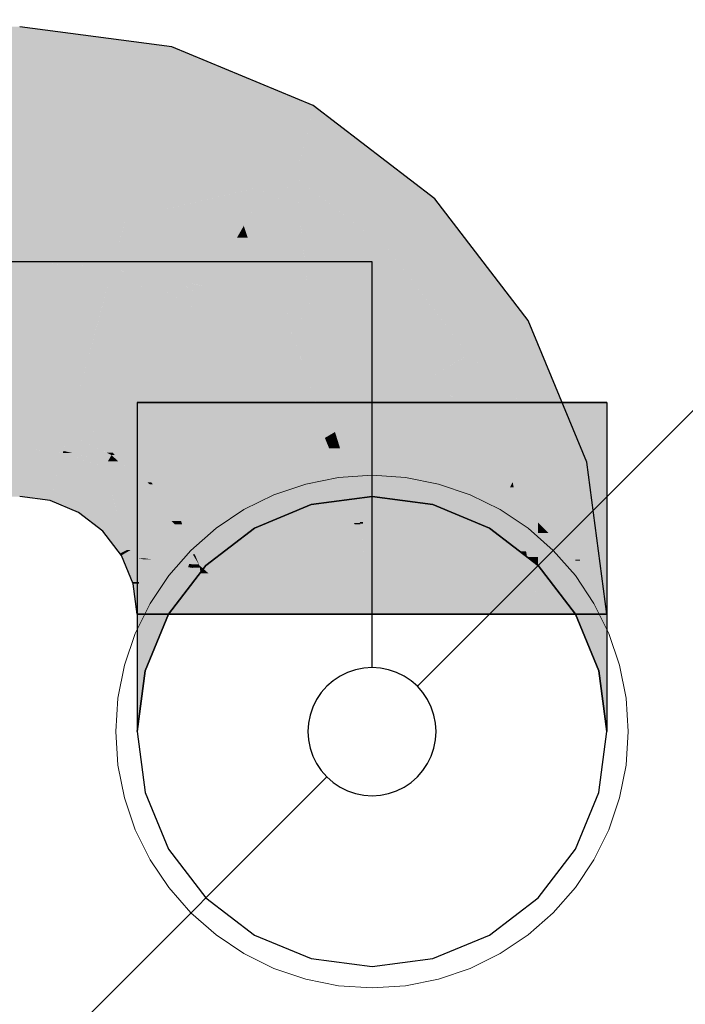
# Model space of a CAD drawing. Extents: x -132 to 668, y -61 to 533.
# Tile 80 of 111: x 379.66 to 381.22, y 181.47 to 183.78. Entities that reach past the tile are written whole.
import ezdxf
from ezdxf.lldxf.tags import DXFTag

# ---------------------------------------------------------------- set-up
doc = ezdxf.new("R2010")
doc.units = 0
doc.layers.get('0').update_dxf_attribs({"lineweight": 5})
doc.layers.add('0-Shading', color=7, linetype='Continuous', lineweight=5)
doc.layers.add('RL_Isolierung', color=7, linetype='fein_strichliert', lineweight=18, true_color=0x99ff99)
doc.layers.add('S_Kaltwasser-EG', color=7, linetype='Continuous', lineweight=25, true_color=0x005e00)
tags = doc.linetypes.add('fein_strichliert', pattern=[4, 1, -2, 1]).pattern_tags.tags
tags[8:9] = [DXFTag(74, 4), DXFTag(75, 0), DXFTag(340, '0'), DXFTag(46, 0.0), DXFTag(50, 0.0), DXFTag(44, 0.0), DXFTag(45, 0.0)]
tags[6:7] = [DXFTag(74, 4), DXFTag(75, 0), DXFTag(340, '0'), DXFTag(46, 0.0), DXFTag(50, 0.0), DXFTag(44, 0.0), DXFTag(45, 0.0)]
tags[4:5] = [DXFTag(74, 4), DXFTag(75, 0), DXFTag(340, '0'), DXFTag(46, 0.0), DXFTag(50, 0.0), DXFTag(44, 0.0), DXFTag(45, 0.0)]

# ---------------------------------------------------------------- blocks, each defined once
blk = doc.blocks.new('Shading-A07AMLNO1N', base_point=(373.7258, 182.6603))
at = {"layer": '0-Shading', "color": 98, "true_color": 0x004000}
for points in [[(376.1472, 183.5992), (379.6649, 183.5992), (376.1187, 183.7603)], [(379.6649, 183.5992), (376.1187, 183.7603), (379.6649, 183.7603)], [(380.0208, 183.7134), (379.6649, 183.7134), (379.6649, 183.7603)], [(379.9902, 183.5992), (379.6649, 183.5992), (380.0208, 183.7134)], [(379.6649, 183.5992), (380.0208, 183.7134), (379.6649, 183.7134)], [(380.3524, 183.5761), (379.984, 183.5761), (380.0208, 183.7134)], [(379.9791, 183.5578), (379.9902, 183.5992), (379.6649, 183.5992)], [(380.3419, 183.5578), (379.9791, 183.5578), (380.3524, 183.5761)], [(379.9791, 183.5578), (380.3524, 183.5761), (379.984, 183.5761)], [(380.3551, 183.574), (380.3512, 183.574), (380.3524, 183.5761)], [(380.2719, 183.4366), (380.3419, 183.5578), (379.9791, 183.5578)], [(380.3182, 183.4366), (380.2719, 183.4366), (380.3551, 183.574)], [(380.2719, 183.4366), (380.3551, 183.574), (380.3512, 183.574)], [(380.5727, 183.407), (380.3103, 183.407), (380.3551, 183.574)], [(380.3103, 183.407), (380.3182, 183.4366), (380.2719, 183.4366)], [(380.3748, 183.3576), (380.5727, 183.407), (380.3103, 183.407)], [(380.6372, 183.3576), (380.3748, 183.3576), (380.5727, 183.407)], [(380.5233, 183.2437), (380.6372, 183.3576), (380.3748, 183.3576)], [(380.7246, 183.2437), (380.5233, 183.2437), (380.6372, 183.3576)], [(380.6544, 183.0728), (380.7246, 183.2437), (380.5233, 183.2437)], [(380.8557, 183.0728), (380.6544, 183.0728), (380.7246, 183.2437)], [(380.7162, 182.9922), (380.8557, 183.0728), (380.6544, 183.0728)], [(380.889, 182.9922), (380.7162, 182.9922), (380.8557, 183.0728)], [(380.9931, 182.7412), (380.889, 182.9922), (380.7162, 182.9922)], [(380.9046, 182.8214), (380.787, 182.8214), (380.7162, 182.9922)], [(380.0136, 182.7742), (379.9586, 182.7742), (380.0136, 182.8803)], [(379.9586, 182.7742), (380.0136, 182.8803), (379.9586, 182.8803)], [(380.9662, 182.7742), (381.0212, 182.8803), (380.9662, 182.8803)], [(381.0212, 182.7742), (380.9662, 182.7742), (381.0212, 182.8803)], [(375.0646, 182.6603), (379.6649, 182.6603), (375.0646, 182.8214)], [(379.6649, 182.6603), (375.0646, 182.8214), (379.6649, 182.8214)], [(379.7778, 182.8065), (379.6649, 182.8065), (379.6649, 182.8214)], [(380.9063, 182.7412), (380.9046, 182.8214), (380.787, 182.8214)], [(380.8571, 182.7742), (380.8065, 182.7742), (380.787, 182.8214)], [(380.9931, 182.7412), (380.9063, 182.7412), (380.9046, 182.8214)], [(379.6649, 182.7742), (379.7778, 182.8065), (379.6649, 182.8065)], [(379.7691, 182.7742), (379.6649, 182.7742), (379.7778, 182.8065)], [(379.8598, 182.7673), (379.7673, 182.7673), (379.7778, 182.8065)], [(379.883, 182.763), (379.8689, 182.763), (379.7778, 182.8065)], [(379.7661, 182.7628), (379.6649, 182.7628), (379.6649, 182.7742)], [(379.7263, 182.7673), (379.7691, 182.7742), (379.6649, 182.7742)], [(379.7673, 182.7673), (379.7263, 182.7673), (379.7691, 182.7742)], [(379.9586, 182.7193), (380.0136, 182.7742), (379.9586, 182.7742)], [(380.0136, 182.7193), (379.9586, 182.7193), (380.0136, 182.7742)], [(380.8336, 182.7088), (380.8571, 182.7742), (380.8065, 182.7742)], [(380.8722, 182.7088), (380.8336, 182.7088), (380.8571, 182.7742)], [(380.931, 182.7245), (380.8686, 182.7245), (380.8571, 182.7742)], [(380.9793, 182.7611), (381.0212, 182.7742), (380.9662, 182.7742)], [(380.9765, 182.5126), (380.9662, 182.5126), (380.9662, 182.7742)], [(381.0212, 182.7193), (380.9684, 182.7193), (380.9662, 182.7742)], [(381.0212, 182.7611), (380.9793, 182.7611), (381.0212, 182.7742)], [(379.7386, 182.6603), (379.6649, 182.6603), (379.7661, 182.7628)], [(379.6649, 182.6603), (379.7661, 182.7628), (379.6649, 182.7628)], [(379.737, 182.7661), (379.7673, 182.7673), (379.7263, 182.7673)], [(379.767, 182.7661), (379.737, 182.7661), (379.7673, 182.7673)], [(379.7661, 182.7628), (379.767, 182.7661), (379.737, 182.7661)], [(379.8633, 182.7288), (379.757, 182.7288), (379.7661, 182.7628)], [(379.7867, 182.7628), (379.7661, 182.7628), (379.7673, 182.7673)], [(379.8219, 182.7433), (379.7867, 182.7628), (379.7661, 182.7628)], [(379.809, 182.7577), (379.8598, 182.7673), (379.7673, 182.7673)], [(379.8716, 182.7433), (379.8219, 182.7433), (379.7867, 182.7628)], [(379.8799, 182.7577), (379.809, 182.7577), (379.8598, 182.7673)], [(379.8716, 182.7433), (379.8799, 182.7577), (379.809, 182.7577)], [(379.8799, 182.7577), (379.883, 182.763), (379.8689, 182.763)], [(379.8952, 182.7433), (379.8716, 182.7433), (379.8799, 182.7577)], [(379.8877, 182.7577), (379.8799, 182.7577), (379.883, 182.763)], [(379.9289, 182.7116), (379.8877, 182.7577), (379.8799, 182.7577)], [(379.943, 182.7116), (379.9289, 182.7116), (379.883, 182.763)], [(379.9733, 182.6936), (379.964, 182.6936), (379.883, 182.763)], [(380.9896, 182.7508), (381.0212, 182.7611), (380.9793, 182.7611)], [(381.0212, 182.7508), (380.9896, 182.7508), (381.0212, 182.7611)], [(381.0212, 182.7193), (381.0212, 182.7508), (380.9896, 182.7508)], [(379.8183, 182.6509), (379.7361, 182.6509), (379.8633, 182.7288)], [(379.7361, 182.6509), (379.8633, 182.7288), (379.757, 182.7288)], [(379.892, 182.6234), (379.8024, 182.6234), (379.8633, 182.7288)], [(379.8633, 182.7288), (379.8716, 182.7433), (379.8219, 182.7433)], [(379.8978, 182.7288), (379.8633, 182.7288), (379.8716, 182.7433)], [(379.9522, 182.6726), (379.8786, 182.6726), (379.8633, 182.7288)], [(379.9256, 182.6894), (379.8978, 182.7288), (379.8633, 182.7288)], [(379.9289, 182.7116), (379.8952, 182.7433), (379.8716, 182.7433)], [(379.9691, 182.6894), (379.9256, 182.6894), (379.8978, 182.7288)], [(380.8722, 182.7088), (380.931, 182.7245), (380.8686, 182.7245)], [(380.9488, 182.7088), (380.8722, 182.7088), (380.931, 182.7245)], [(380.931, 182.7245), (380.9931, 182.7412), (380.9063, 182.7412)], [(380.9953, 182.7245), (380.931, 182.7245), (380.9931, 182.7412)], [(381.0037, 182.6603), (380.9953, 182.7245), (380.931, 182.7245)], [(379.9687, 182.6896), (379.943, 182.7116), (379.9289, 182.7116)], [(380.0136, 182.3853), (379.9586, 182.3853), (380.0136, 182.7193)], [(379.9586, 182.3853), (380.0136, 182.7193), (379.9586, 182.7193)], [(380.8375, 182.6995), (380.8722, 182.7088), (380.8336, 182.7088)], [(380.8718, 182.6995), (380.8375, 182.6995), (380.8722, 182.7088)], [(380.8715, 182.6915), (380.8718, 182.6995), (380.8375, 182.6995)], [(380.8715, 182.6915), (380.8385, 182.6915), (380.8375, 182.6995)], [(380.9684, 182.6915), (380.8715, 182.6915), (380.9488, 182.7088)], [(380.8715, 182.6915), (380.9488, 182.7088), (380.8722, 182.7088)], [(380.9762, 182.5205), (381.0212, 182.7193), (380.9684, 182.7193)], [(381.0212, 182.5205), (380.9762, 182.5205), (381.0212, 182.7193)], [(379.9522, 182.6726), (379.9691, 182.6894), (379.9256, 182.6894)], [(379.9855, 182.6726), (379.9522, 182.6726), (379.9691, 182.6894)], [(379.9687, 182.6896), (379.9733, 182.6936), (379.964, 182.6936)], [(379.9693, 182.6896), (379.9687, 182.6896), (379.9733, 182.6936)], [(379.9691, 182.6894), (379.9693, 182.6896), (379.9687, 182.6896)], [(379.9765, 182.6894), (379.9691, 182.6894), (379.9733, 182.6936)], [(380.0039, 182.6537), (379.9765, 182.6894), (379.9691, 182.6894)], [(380.8638, 182.4992), (380.8715, 182.6915), (380.8385, 182.6915)], [(381.0037, 182.6603), (380.8703, 182.6603), (380.8715, 182.6915)], [(381.0037, 182.6603), (380.9684, 182.6915), (380.8715, 182.6915)], [(379.7361, 182.6509), (379.7386, 182.6603), (379.6649, 182.6603)], [(379.8944, 182.6148), (379.9522, 182.6726), (379.8786, 182.6726)], [(380.009, 182.6148), (379.8944, 182.6148), (379.9522, 182.6726)], [(380.0039, 182.6537), (379.9708, 182.6537), (379.9522, 182.6726)], [(380.0039, 182.6537), (379.9855, 182.6726), (379.9522, 182.6726)], [(380.0202, 182.6033), (380.0039, 182.6537), (379.9708, 182.6537)], [(380.0426, 182.6033), (380.0202, 182.6033), (380.0039, 182.6537)], [(380.9767, 182.6009), (380.8679, 182.6009), (381.0037, 182.6603)], [(380.8679, 182.6009), (381.0037, 182.6603), (380.8703, 182.6603)], [(380.9121, 182.4585), (381.0303, 182.4585), (381.0037, 182.6603)], [(379.8024, 182.6234), (379.8183, 182.6509), (379.7361, 182.6509)], [(379.8026, 182.6233), (379.892, 182.6234), (379.8024, 182.6234)], [(379.8921, 182.6233), (379.8026, 182.6233), (379.892, 182.6234)], [(379.8944, 182.6148), (379.8137, 182.6148), (379.8026, 182.6233)], [(379.8944, 182.6148), (379.8921, 182.6233), (379.8026, 182.6233)], [(379.8594, 182.5797), (379.8944, 182.6148), (379.8137, 182.6148)], [(379.9771, 182.5797), (379.8594, 182.5797), (379.8944, 182.6148)], [(379.9409, 182.5951), (380.009, 182.6148), (379.8944, 182.6148)], [(380.0283, 182.5951), (379.9409, 182.5951), (380.009, 182.6148)], [(379.9913, 182.5737), (380.0283, 182.5951), (379.9409, 182.5951)], [(380.0411, 182.5737), (379.9913, 182.5737), (380.0283, 182.5951)], [(380.0283, 182.5951), (380.0426, 182.6033), (380.0202, 182.6033)], [(380.0455, 182.5951), (380.0283, 182.5951), (380.0426, 182.6033)], [(380.0702, 182.5251), (380.0455, 182.5951), (380.0283, 182.5951)], [(380.075, 182.5251), (380.0702, 182.5251), (380.0426, 182.6033)], [(380.8994, 182.4992), (380.8638, 182.4992), (380.8679, 182.6009)], [(380.9121, 182.4585), (380.9767, 182.6009), (380.8679, 182.6009)], [(379.864, 182.5737), (379.9771, 182.5797), (379.8594, 182.5797)], [(379.9913, 182.5737), (379.864, 182.5737), (379.9771, 182.5797)], [(379.8997, 182.5272), (379.9913, 182.5737), (379.864, 182.5737)], [(379.9249, 182.5354), (379.9158, 182.5354), (379.9913, 182.5737)], [(380.0136, 182.5511), (379.952, 182.5511), (379.9913, 182.5737)], [(380.0171, 182.5475), (380.0411, 182.5737), (379.9913, 182.5737)], [(380.0568, 182.5475), (380.0171, 182.5475), (380.0411, 182.5737)], [(379.9249, 182.5354), (380.0136, 182.5511), (379.952, 182.5511)], [(379.9576, 182.5354), (379.9249, 182.5354), (379.9586, 182.5414)], [(380.0479, 182.5162), (379.9543, 182.5162), (380.0231, 182.5414)], [(379.9543, 182.5162), (380.0231, 182.5414), (379.9586, 182.5414)], [(380.0231, 182.5414), (379.9586, 182.5414), (380.0136, 182.5511)], [(380.0616, 182.5023), (380.0568, 182.5475), (380.0171, 182.5475)], [(380.0669, 182.5023), (380.0616, 182.5023), (380.0568, 182.5475)], [(380.0843, 182.5016), (380.0671, 182.5016), (380.0568, 182.5475)], [(379.9107, 182.5272), (379.8997, 182.5272), (379.9249, 182.5354)], [(379.8997, 182.5272), (379.9249, 182.5354), (379.9158, 182.5354)], [(379.9031, 182.5228), (379.9107, 182.5272), (379.8997, 182.5272)], [(379.9554, 182.5228), (379.9031, 182.5228), (379.9576, 182.5354)], [(379.9031, 182.5228), (379.9576, 182.5354), (379.9249, 182.5354)], [(379.9543, 182.5162), (379.9554, 182.5228), (379.9031, 182.5228)], [(379.9539, 182.5138), (379.9068, 182.5138), (379.9031, 182.5228)], [(379.9543, 182.5162), (379.9406, 182.5162), (379.9031, 182.5228)], [(379.9539, 182.5138), (379.9543, 182.5162), (379.9406, 182.5162)], [(379.9723, 182.5138), (379.9539, 182.5138), (379.9543, 182.5162)], [(380.0616, 182.5023), (380.0479, 182.5162), (379.9543, 182.5162)], [(380.0857, 182.4992), (380.075, 182.5251), (380.0702, 182.5251)], [(380.9765, 182.5126), (381.0212, 182.5205), (380.9762, 182.5205)], [(381.0212, 182.5126), (380.9765, 182.5126), (381.0212, 182.5205)], [(379.929, 182.4602), (379.9539, 182.5138), (379.9068, 182.5138)], [(379.9445, 182.4602), (379.929, 182.4602), (379.9539, 182.5138)], [(379.9445, 182.4602), (380.0689, 182.4935), (379.9503, 182.4935)], [(379.9445, 182.4602), (380.0676, 182.4602), (380.0689, 182.4935)], [(380.0689, 182.4935), (379.9503, 182.4935), (379.9539, 182.5138)], [(380.0616, 182.5023), (379.9723, 182.5138), (379.9539, 182.5138)], [(380.0616, 182.5023), (380.0192, 182.5023), (379.9539, 182.5138)], [(380.0592, 182.4953), (380.0616, 182.5023), (380.0192, 182.5023)], [(380.0685, 182.4953), (380.0592, 182.4953), (380.0616, 182.5023)], [(380.0689, 182.4935), (380.0685, 182.4953), (380.0592, 182.4953)], [(380.0671, 182.5016), (380.0623, 182.5016), (380.0616, 182.5023)], [(380.0671, 182.5016), (380.0669, 182.5023), (380.0616, 182.5023)], [(380.0685, 182.4953), (380.0671, 182.5016), (380.0623, 182.5016)], [(380.0647, 182.3853), (380.101, 182.3853), (380.0689, 182.4935)], [(380.0857, 182.4992), (380.0843, 182.5016), (380.0671, 182.5016)], [(380.0857, 182.4992), (380.0676, 182.4992), (380.0671, 182.5016)], [(380.0679, 182.4982), (380.0857, 182.4992), (380.0676, 182.4992)], [(380.0862, 182.4982), (380.0679, 182.4982), (380.0857, 182.4992)], [(380.0689, 182.4935), (380.0862, 182.4982), (380.0679, 182.4982)], [(380.0689, 182.4935), (380.07, 182.4935), (380.0699, 182.4938)], [(380.101, 182.3853), (380.0689, 182.4935), (380.07, 182.4935)], [(380.0867, 182.4938), (380.0699, 182.4938), (380.0862, 182.4982)], [(380.101, 182.3853), (380.0867, 182.4938), (380.0699, 182.4938)], [(380.8692, 182.4585), (380.8994, 182.4992), (380.8638, 182.4992)], [(380.9121, 182.4585), (380.8692, 182.4585), (380.8994, 182.4992)], [(380.9765, 182.5108), (380.9662, 182.5108), (380.9765, 182.5126)], [(380.9662, 182.5108), (380.9765, 182.5126), (380.9662, 182.5126)], [(380.9793, 182.4406), (380.9662, 182.4406), (380.9765, 182.5108)], [(380.9662, 182.4406), (380.9765, 182.5108), (380.9662, 182.5108)], [(380.9831, 182.3446), (381.0212, 182.5126), (380.9765, 182.5126)], [(381.0212, 182.3446), (380.9831, 182.3446), (381.0212, 182.5126)], [(379.9305, 182.4565), (379.9445, 182.4602), (379.929, 182.4602)], [(379.9443, 182.4565), (379.9305, 182.4565), (379.9445, 182.4602)], [(379.9399, 182.3853), (379.9443, 182.4565), (379.9305, 182.4565)], [(379.9399, 182.3853), (380.0647, 182.3853), (379.9445, 182.4602)], [(380.0647, 182.3853), (379.9445, 182.4602), (380.0676, 182.4602)], [(380.8788, 182.3853), (380.9121, 182.4585), (380.8692, 182.4585)], [(380.8788, 182.3853), (380.9348, 182.3853), (380.9121, 182.4585)], [(380.9348, 182.3853), (381.0399, 182.3853), (380.9121, 182.4585)], [(381.0399, 182.3853), (380.9121, 182.4585), (381.0303, 182.4585)], [(380.9831, 182.3446), (380.9793, 182.4406), (380.9662, 182.4406)], [(380.9759, 182.3853), (380.9662, 182.3853), (380.9662, 182.4406)], [(379.9586, 182.2527), (380.0136, 182.3853), (379.9586, 182.3853)], [(380.9831, 182.3446), (380.9759, 182.3853), (380.9662, 182.3853)], [(381.0212, 182.2527), (381.0212, 182.3446), (380.9831, 182.3446)]]:
    blk.add_solid(points, dxfattribs=at)
at = {"layer": '0-Shading', "color": 98, "true_color": 0x005a00}
for points in [[(375.0646, 183.2103), (379.6649, 183.5992), (375.0646, 183.5992)], [(375.7079, 183.2647), (379.6649, 183.2647), (379.6649, 183.5992)], [(379.9791, 183.5578), (379.6649, 183.5578), (379.6649, 183.5992)], [(379.9129, 183.3109), (379.6649, 183.3109), (379.9791, 183.5578)], [(379.6649, 183.3109), (379.9791, 183.5578), (379.6649, 183.5578)], [(380.2719, 183.4366), (379.9466, 183.4366), (379.9791, 183.5578)], [(380.2444, 183.3889), (379.9338, 183.3889), (380.2719, 183.4366)], [(379.9338, 183.3889), (380.2719, 183.4366), (379.9466, 183.4366)], [(380.3103, 183.407), (380.2548, 183.407), (380.2719, 183.4366)], [(380.3261, 183.2665), (380.1987, 183.2665), (380.3103, 183.407)], [(380.2959, 183.3889), (380.2444, 183.3889), (380.3103, 183.407)], [(380.2444, 183.3889), (380.3103, 183.407), (380.2548, 183.407)], [(380.5233, 183.2437), (380.3287, 183.2437), (380.3103, 183.407)], [(379.9129, 183.3109), (380.2444, 183.3889), (379.9338, 183.3889)], [(380.1828, 183.3109), (379.9129, 183.3109), (380.1587, 183.3687)], [(380.2327, 183.3687), (380.1587, 183.3687), (380.2444, 183.3889)], [(380.1897, 183.2943), (380.2327, 183.3687), (380.1587, 183.3687)], [(380.2208, 183.2943), (380.1897, 183.2943), (380.2959, 183.3889)], [(380.1897, 183.2943), (380.2959, 183.3889), (380.2444, 183.3889)], [(379.9005, 183.2647), (379.6649, 183.2647), (379.9129, 183.3109)], [(379.6649, 183.2647), (379.9129, 183.3109), (379.6649, 183.3109)], [(380.1897, 183.2943), (379.9085, 183.2943), (379.9129, 183.3109)], [(380.1897, 183.2943), (380.1828, 183.3109), (379.9129, 183.3109)], [(380.133, 183.196), (379.8821, 183.196), (380.1897, 183.2943)], [(379.8821, 183.196), (380.1897, 183.2943), (379.9085, 183.2943)], [(380.1987, 183.2665), (380.1737, 183.2665), (380.1897, 183.2943)], [(380.1987, 183.2665), (380.2208, 183.2943), (380.1897, 183.2943)], [(379.3227, 183.2103), (375.7079, 183.2647), (379.6649, 183.2647)], [(379.3227, 183.2103), (379.6649, 183.2103), (379.6649, 183.2647)], [(379.886, 183.2103), (379.6649, 183.2103), (379.9005, 183.2647)], [(379.6649, 183.2103), (379.9005, 183.2647), (379.6649, 183.2647)], [(380.107, 183.1511), (380.1987, 183.2665), (380.1737, 183.2665)], [(380.2362, 183.1511), (380.107, 183.1511), (380.1987, 183.2665)], [(380.2522, 183.1015), (380.3261, 183.2665), (380.1987, 183.2665)], [(380.3447, 183.1015), (380.2522, 183.1015), (380.3261, 183.2665)], [(380.3484, 183.0687), (380.5233, 183.2437), (380.3287, 183.2437)], [(380.6575, 183.0687), (380.3484, 183.0687), (380.5233, 183.2437)], [(375.0646, 182.8214), (379.6649, 182.8214), (375.0646, 183.2103)], [(379.6649, 182.8214), (375.0646, 183.2103), (379.6649, 183.2103)], [(379.8821, 183.196), (379.886, 183.2103), (379.6649, 183.2103)], [(379.8089, 183.2008), (379.737, 183.2008), (379.6649, 183.2103)], [(379.8784, 183.1822), (379.6649, 183.1822), (379.6649, 183.2103)], [(379.8784, 183.1822), (379.8089, 183.2008), (379.737, 183.2008)], [(379.8821, 183.196), (379.8268, 183.196), (379.8089, 183.2008)], [(379.8784, 183.1822), (379.8821, 183.196), (379.8268, 183.196)], [(379.923, 183.1822), (379.8784, 183.1822), (379.8821, 183.196)], [(380.107, 183.1511), (380.133, 183.196), (379.8821, 183.196)], [(379.9259, 183.1873), (379.908, 183.1873), (379.8821, 183.196)], [(379.9513, 183.1726), (379.9259, 183.1873), (379.908, 183.1873)], [(379.9993, 183.1726), (379.9513, 183.1726), (379.9259, 183.1873)], [(379.7826, 182.8246), (379.6649, 182.8246), (379.8784, 183.1822)], [(379.6649, 182.8246), (379.8784, 183.1822), (379.6649, 183.1822)], [(380.0774, 183.0998), (379.8564, 183.0998), (379.8784, 183.1822)], [(379.9016, 183.1726), (379.923, 183.1822), (379.8784, 183.1822)], [(379.9513, 183.1726), (379.9016, 183.1726), (379.923, 183.1822)], [(380.0774, 183.0998), (379.9513, 183.1726), (379.9016, 183.1726)], [(379.9757, 183.1643), (379.9993, 183.1726), (379.9513, 183.1726)], [(380.0919, 183.125), (380.0338, 183.125), (379.9513, 183.1726)], [(380.0407, 183.1643), (379.9757, 183.1643), (379.9993, 183.1726)], [(380.0919, 183.125), (380.0407, 183.1643), (379.9757, 183.1643)], [(380.107, 183.1511), (380.058, 183.1511), (380.0407, 183.1643)], [(380.0919, 183.125), (380.107, 183.1511), (380.058, 183.1511)], [(380.1498, 183.125), (380.0919, 183.125), (380.107, 183.1511)], [(380.2522, 183.1015), (380.2362, 183.1511), (380.107, 183.1511)], [(380.2759, 183.0934), (380.2016, 183.0934), (380.107, 183.1511)], [(380.0774, 183.0998), (380.0919, 183.125), (380.0338, 183.125)], [(380.1172, 183.0998), (380.0774, 183.0998), (380.0919, 183.125)], [(380.1884, 183.0285), (380.1498, 183.125), (380.0919, 183.125)], [(380.3081, 183.0285), (380.1884, 183.0285), (380.1498, 183.125)], [(379.925, 182.8358), (379.7856, 182.8358), (380.0774, 183.0998)], [(379.7856, 182.8358), (380.0774, 183.0998), (379.8564, 183.0998)], [(380.2483, 182.9687), (380.0017, 182.9687), (380.0774, 183.0998)], [(380.2483, 182.9687), (380.1172, 183.0998), (380.0774, 183.0998)], [(380.3081, 183.0285), (380.2759, 183.0934), (380.2016, 183.0934)], [(380.3484, 183.0687), (380.3447, 183.1015), (380.2522, 183.1015)], [(380.3484, 183.0687), (380.2882, 183.0687), (380.2759, 183.0934)], [(380.3081, 183.0285), (380.3484, 183.0687), (380.2882, 183.0687)], [(380.4295, 183.0285), (380.3081, 183.0285), (380.3484, 183.0687)], [(380.5026, 182.9922), (380.6575, 183.0687), (380.3484, 183.0687)], [(380.7162, 182.9922), (380.5026, 182.9922), (380.6575, 183.0687)], [(380.2483, 182.9687), (380.3081, 183.0285), (380.1884, 183.0285)], [(380.3272, 182.9726), (380.2522, 182.9726), (380.3081, 183.0285)], [(380.3239, 182.9825), (380.4295, 183.0285), (380.3081, 183.0285)], [(380.5224, 182.9825), (380.3239, 182.9825), (380.4295, 183.0285)], [(380.3272, 182.9726), (380.5224, 182.9825), (380.3239, 182.9825)], [(380.5202, 182.9726), (380.3272, 182.9726), (380.5224, 182.9825)], [(380.5224, 182.9825), (380.7162, 182.9922), (380.5026, 182.9922)], [(380.6175, 182.9353), (380.5117, 182.9353), (380.5224, 182.9825)], [(380.6992, 182.9825), (380.5224, 182.9825), (380.7162, 182.9922)], [(380.6175, 182.9353), (380.6992, 182.9825), (380.5224, 182.9825)], [(380.7398, 182.9353), (380.6175, 182.9353), (380.7162, 182.9922)], [(380.1419, 182.8623), (379.9403, 182.8623), (380.2483, 182.9687)], [(379.9403, 182.8623), (380.2483, 182.9687), (380.0017, 182.9687)], [(380.3101, 182.8881), (380.1677, 182.8881), (380.2483, 182.9687)], [(380.3286, 182.9687), (380.2483, 182.9687), (380.3272, 182.9726)], [(380.2483, 182.9687), (380.3272, 182.9726), (380.2522, 182.9726)], [(380.3101, 182.8881), (380.3286, 182.9687), (380.2483, 182.9687)], [(380.356, 182.8881), (380.3101, 182.8881), (380.3286, 182.9687)], [(380.3581, 182.8821), (380.5202, 182.9726), (380.3272, 182.9726)], [(380.4997, 182.8821), (380.3581, 182.8821), (380.5202, 182.9726)], [(380.722, 182.865), (380.4958, 182.865), (380.6175, 182.9353)], [(380.4958, 182.865), (380.6175, 182.9353), (380.5117, 182.9353)], [(380.787, 182.8214), (380.7398, 182.9353), (380.6175, 182.9353)], [(380.1419, 182.8623), (380.3101, 182.8881), (380.1677, 182.8881)], [(380.2837, 182.8729), (380.2109, 182.8729), (380.3101, 182.8881)], [(380.3403, 182.8487), (380.2418, 182.8487), (380.3101, 182.8881)], [(380.3581, 182.8821), (380.356, 182.8881), (380.3101, 182.8881)], [(380.3649, 182.8813), (380.3153, 182.8813), (380.3101, 182.8881)], [(379.925, 182.8358), (380.1419, 182.8623), (379.9403, 182.8623)], [(380.1154, 182.8358), (379.925, 182.8358), (380.1419, 182.8623)], [(380.2418, 182.8487), (380.1283, 182.8487), (380.2244, 182.8623)], [(380.1283, 182.8487), (380.2244, 182.8623), (380.1419, 182.8623)], [(380.2244, 182.8623), (380.1419, 182.8623), (380.2109, 182.8729)], [(380.2418, 182.8487), (380.2837, 182.8729), (380.2109, 182.8729)], [(380.2149, 182.8576), (380.3472, 182.8803), (380.2149, 182.8803)], [(380.3476, 182.8576), (380.2149, 182.8576), (380.3476, 182.8803)], [(380.2149, 182.8576), (380.3476, 182.8803), (380.3472, 182.8803)], [(380.3688, 182.8116), (380.3649, 182.8813), (380.3153, 182.8813)], [(380.4958, 182.865), (380.4997, 182.8821), (380.3581, 182.8821)], [(380.4958, 182.865), (380.3739, 182.865), (380.3649, 182.8813)], [(380.4032, 182.8116), (380.3688, 182.8116), (380.3649, 182.8813)], [(380.4032, 182.8116), (380.4958, 182.865), (380.3739, 182.865)], [(380.787, 182.8214), (380.4202, 182.8214), (380.4958, 182.865)], [(380.787, 182.8214), (380.722, 182.865), (380.4958, 182.865)], [(380.7222, 182.8649), (380.6326, 182.8803), (380.6323, 182.8803)], [(380.7222, 182.8649), (380.6392, 182.8649), (380.6323, 182.8803)], [(380.7401, 182.6416), (380.6323, 182.6416), (380.6323, 182.8803)], [(380.7649, 182.8576), (380.7649, 182.8803), (380.6326, 182.8803)], [(380.6772, 182.7808), (380.7222, 182.8649), (380.6392, 182.8649)], [(380.7649, 182.7808), (380.6772, 182.7808), (380.7222, 182.8649)], [(380.7649, 182.8576), (380.7259, 182.8576), (380.7222, 182.8649)], [(379.9733, 182.6936), (380.2418, 182.8487), (380.1283, 182.8487)], [(380.3374, 182.7736), (380.1117, 182.7736), (380.2418, 182.8487)], [(380.3476, 182.6416), (380.3476, 182.8576), (380.2149, 182.8576)], [(380.3476, 182.6416), (380.2149, 182.6416), (380.2149, 182.8576)], [(380.3066, 182.7978), (380.3403, 182.8487), (380.2418, 182.8487)], [(380.3794, 182.7978), (380.3066, 182.7978), (380.3403, 182.8487)], [(380.7649, 182.7808), (380.7649, 182.8576), (380.7259, 182.8576)], [(379.6649, 182.8214), (379.7826, 182.8246), (379.6649, 182.8246)], [(379.7818, 182.8214), (379.6649, 182.8214), (379.7826, 182.8246)], [(379.7778, 182.8065), (379.7818, 182.8214), (379.6649, 182.8214)], [(379.8606, 182.8065), (379.7778, 182.8065), (379.7826, 182.8246)], [(379.7826, 182.8246), (379.925, 182.8358), (379.7856, 182.8358)], [(379.8853, 182.8246), (379.7826, 182.8246), (379.8805, 182.8323)], [(379.9025, 182.7968), (379.8853, 182.8246), (379.7826, 182.8246)], [(379.923, 182.8323), (379.8805, 182.8323), (379.925, 182.8358)], [(379.9025, 182.7968), (379.923, 182.8323), (379.8805, 182.8323)], [(380.0764, 182.7968), (379.9025, 182.7968), (380.1154, 182.8358)], [(379.9025, 182.7968), (380.1154, 182.8358), (379.925, 182.8358)], [(380.6174, 182.8116), (380.4032, 182.8116), (380.787, 182.8214)], [(380.4032, 182.8116), (380.787, 182.8214), (380.4202, 182.8214)], [(380.7961, 182.7994), (380.407, 182.7994), (380.787, 182.8214)], [(379.8012, 182.7968), (379.8606, 182.8065), (379.7778, 182.8065)], [(379.9025, 182.7968), (379.8012, 182.7968), (379.8606, 182.8065)], [(379.883, 182.763), (379.9025, 182.7968), (379.8012, 182.7968)], [(379.9257, 182.763), (379.883, 182.763), (379.9025, 182.7968)], [(379.9733, 182.6936), (380.0764, 182.7968), (379.9025, 182.7968)], [(380.3374, 182.7736), (380.3794, 182.7978), (380.3066, 182.7978)], [(380.3894, 182.7736), (380.3374, 182.7736), (380.3794, 182.7978)], [(380.3794, 182.7978), (380.4032, 182.8116), (380.3688, 182.8116)], [(380.3794, 182.7978), (380.407, 182.7994), (380.3822, 182.7994)], [(380.4075, 182.7978), (380.3794, 182.7978), (380.407, 182.7994)], [(380.3894, 182.7736), (380.4075, 182.7978), (380.3794, 182.7978)], [(380.407, 182.7994), (380.3822, 182.7994), (380.4032, 182.8116)], [(380.415, 182.7736), (380.3894, 182.7736), (380.4075, 182.7978)], [(380.407, 182.7994), (380.6174, 182.8116), (380.4032, 182.8116)], [(380.4379, 182.6995), (380.7961, 182.7994), (380.407, 182.7994)], [(380.8375, 182.6995), (380.4379, 182.6995), (380.7961, 182.7994)], [(380.115, 182.6936), (379.9733, 182.6936), (380.3374, 182.7736)], [(379.9733, 182.6936), (380.3374, 182.7736), (380.1117, 182.7736)], [(380.2926, 182.7477), (380.2654, 182.7477), (380.3374, 182.7736)], [(380.3476, 182.7574), (380.3094, 182.7574), (380.3374, 182.7736)], [(380.4472, 182.5988), (380.3894, 182.7736), (380.3374, 182.7736)], [(380.4618, 182.5988), (380.415, 182.7736), (380.3894, 182.7736)], [(380.4618, 182.5988), (380.4472, 182.5988), (380.3894, 182.7736)], [(380.4684, 182.6006), (380.4613, 182.6006), (380.415, 182.7736)], [(380.7649, 182.5866), (380.7649, 182.7808), (380.6772, 182.7808)], [(379.9733, 182.6936), (379.9257, 182.763), (379.883, 182.763)], [(380.0039, 182.6537), (380.2926, 182.7477), (380.2654, 182.7477)], [(380.349, 182.6929), (380.1977, 182.6929), (380.2926, 182.7477)], [(380.2488, 182.7224), (380.2149, 182.7224), (380.2926, 182.7477)], [(380.3537, 182.7477), (380.2926, 182.7477), (380.3476, 182.7574)], [(380.2926, 182.7477), (380.3476, 182.7574), (380.3094, 182.7574)], [(380.4493, 182.5955), (380.3537, 182.7477), (380.2926, 182.7477)], [(380.1977, 182.6929), (380.1242, 182.6929), (380.2149, 182.7224)], [(380.1977, 182.6929), (380.2488, 182.7224), (380.2149, 182.7224)], [(380.4684, 182.6006), (380.8375, 182.6995), (380.4379, 182.6995)], [(380.8505, 182.6006), (380.4684, 182.6006), (380.8375, 182.6995)], [(380.0039, 182.6537), (380.115, 182.6936), (379.9733, 182.6936)], [(380.1299, 182.6537), (380.0039, 182.6537), (380.1977, 182.6929)], [(380.0039, 182.6537), (380.1977, 182.6929), (380.1242, 182.6929)], [(380.1601, 182.6033), (380.0426, 182.6033), (380.1977, 182.6929)], [(380.4493, 182.5955), (380.1568, 182.5955), (380.349, 182.6929)], [(380.1568, 182.5955), (380.349, 182.6929), (380.1977, 182.6929)], [(380.0426, 182.6033), (380.1299, 182.6537), (380.0039, 182.6537)], [(380.2149, 182.5866), (380.3476, 182.6416), (380.2149, 182.6416)], [(380.7649, 182.5866), (380.7401, 182.6416), (380.6323, 182.6416)], [(380.0824, 182.5072), (380.1601, 182.6033), (380.0426, 182.6033)], [(380.1198, 182.5072), (380.0824, 182.5072), (380.1601, 182.6033)], [(380.3509, 182.5072), (380.1198, 182.5072), (380.4493, 182.5955)], [(380.1198, 182.5072), (380.4493, 182.5955), (380.1568, 182.5955)], [(380.2149, 182.3853), (380.4899, 182.3853), (380.4493, 182.5955)], [(380.4493, 182.5955), (380.4618, 182.5988), (380.4472, 182.5988)], [(380.4622, 182.5955), (380.4493, 182.5955), (380.4618, 182.5988)], [(380.4899, 182.3853), (380.4622, 182.5955), (380.4493, 182.5955)], [(380.4618, 182.5988), (380.4684, 182.6006), (380.4613, 182.6006)], [(380.4686, 182.5988), (380.4618, 182.5988), (380.4684, 182.6006)], [(380.4688, 182.5971), (380.462, 182.5971), (380.4618, 182.5988)], [(380.4688, 182.5971), (380.4686, 182.5988), (380.4618, 182.5988)], [(380.4899, 182.3853), (380.4688, 182.5971), (380.462, 182.5971)], [(380.4688, 182.5971), (380.8505, 182.6006), (380.4684, 182.6006)], [(380.8509, 182.5971), (380.4688, 182.5971), (380.8505, 182.6006)], [(380.8638, 182.4992), (380.8509, 182.5971), (380.4688, 182.5971)], [(380.4785, 182.4992), (380.8638, 182.4992), (380.4688, 182.5971)], [(380.0862, 182.4982), (380.1198, 182.5072), (380.0824, 182.5072)], [(380.0872, 182.4982), (380.0862, 182.4982), (380.0869, 182.4984)], [(380.0884, 182.4808), (380.0872, 182.4982), (380.0862, 182.4982)], [(380.1185, 182.4984), (380.0869, 182.4984), (380.1198, 182.5072)], [(380.1147, 182.4739), (380.1185, 182.4984), (380.0869, 182.4984)], [(380.1069, 182.4808), (380.0884, 182.4808), (380.0872, 182.4982)], [(380.3137, 182.4739), (380.1147, 182.4739), (380.3509, 182.5072)], [(380.1147, 182.4739), (380.3509, 182.5072), (380.1198, 182.5072)], [(380.4899, 182.3853), (380.7649, 182.3853), (380.4785, 182.4992)], [(380.7649, 182.3853), (380.4785, 182.4992), (380.8638, 182.4992)], [(380.7649, 182.3853), (380.8788, 182.3853), (380.8638, 182.4992)], [(380.101, 182.3853), (380.1069, 182.4808), (380.0884, 182.4808)], [(380.101, 182.3853), (380.2149, 182.3853), (380.1069, 182.4808)], [(380.2149, 182.3853), (380.3137, 182.4739), (380.1147, 182.4739)]]:
    blk.add_solid(points, dxfattribs=at)
at = {"layer": '0-Shading', "color": 98, "true_color": 0x003500}
for points in [[(379.9586, 182.7193), (379.9399, 182.7193), (379.9586, 182.8803)], [(379.9399, 182.7193), (379.9586, 182.8803), (379.9399, 182.8803)], [(381.0399, 182.8327), (381.0212, 182.8327), (381.0399, 182.8803)], [(381.0212, 182.8327), (381.0399, 182.8803), (381.0212, 182.8803)], [(381.0399, 182.7611), (381.0212, 182.7611), (381.0399, 182.8327)], [(381.0212, 182.7611), (381.0399, 182.8327), (381.0212, 182.8327)], [(381.0399, 182.7193), (381.0212, 182.7193), (381.0399, 182.7611)], [(381.0212, 182.7193), (381.0399, 182.7611), (381.0212, 182.7611)], [(379.9399, 182.6603), (379.9586, 182.7193), (379.9399, 182.7193)], [(379.9586, 182.6603), (379.9399, 182.6603), (379.9586, 182.7193)], [(381.0399, 182.6603), (381.0399, 182.7193), (381.0212, 182.7193)], [(381.0399, 182.6603), (381.0212, 182.6603), (381.0212, 182.7193)], [(379.9586, 182.2527), (379.9399, 182.2527), (379.9586, 182.6603)], [(379.9399, 182.2527), (379.9586, 182.6603), (379.9399, 182.6603)], [(381.0399, 182.6281), (381.0212, 182.6281), (381.0399, 182.6603)], [(381.0212, 182.6281), (381.0399, 182.6603), (381.0212, 182.6603)], [(381.0399, 182.5205), (381.0212, 182.5205), (381.0399, 182.6281)], [(381.0212, 182.5205), (381.0399, 182.6281), (381.0212, 182.6281)], [(381.0399, 182.3853), (381.0399, 182.5205), (381.0212, 182.5205)], [(381.0399, 182.3853), (381.0212, 182.3853), (381.0212, 182.5205)], [(381.0318, 182.2527), (381.0212, 182.2527), (381.0399, 182.3853)], [(381.0212, 182.2527), (381.0399, 182.3853), (381.0212, 182.3853)], [(381.0399, 182.1977), (381.0284, 182.1977), (381.0399, 182.3853)], [(379.9399, 182.1103), (379.9586, 182.2527), (379.9399, 182.2527)], [(381.0284, 182.1977), (381.0318, 182.2527), (381.0212, 182.2527)], [(381.0399, 182.1103), (381.0399, 182.1977), (381.0284, 182.1977)]]:
    blk.add_solid(points, dxfattribs=at)
at = {"layer": '0-Shading', "color": 98, "true_color": 0x004b00}
for points in [[(380.101, 182.8214), (380.0136, 182.8214), (380.101, 182.8803)], [(380.0136, 182.8214), (380.101, 182.8803), (380.0136, 182.8803)], [(380.9662, 182.8214), (380.8788, 182.8214), (380.9662, 182.8803)], [(380.8788, 182.8214), (380.9662, 182.8803), (380.8788, 182.8803)], [(380.0136, 182.7742), (380.101, 182.8214), (380.0136, 182.8214)], [(380.101, 182.7742), (380.0136, 182.7742), (380.101, 182.8214)], [(380.9662, 182.7742), (380.9662, 182.8214), (380.8788, 182.8214)], [(380.9662, 182.7742), (380.8788, 182.7742), (380.8788, 182.8214)], [(380.0851, 182.5494), (380.0136, 182.5494), (380.0136, 182.7742)], [(380.101, 182.4992), (380.101, 182.7742), (380.0136, 182.7742)], [(380.9107, 182.5996), (380.8788, 182.5996), (380.9662, 182.7742)], [(380.8788, 182.5996), (380.9662, 182.7742), (380.8788, 182.7742)], [(380.9662, 182.6038), (380.9121, 182.6038), (380.9662, 182.7742)], [(380.9468, 182.4992), (380.8788, 182.4992), (380.9121, 182.6038)], [(380.903, 182.5751), (380.8788, 182.5751), (380.8788, 182.5996)], [(380.903, 182.5751), (380.9107, 182.5996), (380.8788, 182.5996)], [(380.9311, 182.5465), (380.9662, 182.6038), (380.9121, 182.6038)], [(380.9662, 182.5465), (380.9311, 182.5465), (380.9662, 182.6038)], [(380.8788, 182.4992), (380.903, 182.5751), (380.8788, 182.5751)], [(380.0491, 182.4316), (380.0136, 182.4316), (380.0851, 182.5494)], [(380.0136, 182.4316), (380.0851, 182.5494), (380.0136, 182.5494)], [(380.101, 182.4992), (380.0697, 182.4992), (380.0851, 182.5494)], [(380.9662, 182.5108), (380.9429, 182.5108), (380.9311, 182.5465)], [(380.9662, 182.5108), (380.9662, 182.5465), (380.9311, 182.5465)], [(380.0491, 182.4316), (380.101, 182.4992), (380.0697, 182.4992)], [(380.9238, 182.4406), (380.9468, 182.4992), (380.8788, 182.4992)], [(380.9662, 182.4406), (380.9238, 182.4406), (380.9468, 182.4992)], [(380.9662, 182.4406), (380.9662, 182.5108), (380.9429, 182.5108)], [(380.0136, 182.3853), (380.0491, 182.4316), (380.0136, 182.4316)], [(380.9662, 182.3853), (380.9662, 182.4406), (380.9238, 182.4406)]]:
    blk.add_solid(points, dxfattribs=at)
at = {"layer": '0-Shading', "color": 98, "true_color": 0x005400}
for points in [[(380.101, 182.8214), (380.1328, 182.8803), (380.101, 182.8803)], [(380.2149, 182.8576), (380.1206, 182.8576), (380.2149, 182.8803)], [(380.1206, 182.8576), (380.2149, 182.8803), (380.1328, 182.8803)], [(380.8056, 182.8576), (380.7649, 182.8576), (380.8203, 182.8803)], [(380.7649, 182.8576), (380.8203, 182.8803), (380.7649, 182.8803)], [(380.8651, 182.8468), (380.7987, 182.8468), (380.847, 182.8803)], [(380.7987, 182.8468), (380.847, 182.8803), (380.8203, 182.8803)], [(380.8788, 182.8214), (380.8788, 182.8803), (380.847, 182.8803)], [(380.101, 182.8214), (380.2149, 182.8576), (380.1206, 182.8576)], [(380.2149, 182.8214), (380.101, 182.8214), (380.2149, 182.8576)], [(380.7987, 182.8468), (380.8056, 182.8576), (380.7649, 182.8576)], [(380.8788, 182.8214), (380.7649, 182.8214), (380.7649, 182.8576)], [(380.8788, 182.8214), (380.8651, 182.8468), (380.7987, 182.8468)], [(380.2149, 182.5866), (380.101, 182.5866), (380.2149, 182.8214)], [(380.101, 182.5866), (380.2149, 182.8214), (380.101, 182.8214)], [(380.8788, 182.7808), (380.7649, 182.7808), (380.8788, 182.8214)], [(380.7649, 182.7808), (380.8788, 182.8214), (380.7649, 182.8214)], [(380.8191, 182.6946), (380.7649, 182.6946), (380.7649, 182.7808)], [(380.8788, 182.5996), (380.8788, 182.7808), (380.7649, 182.7808)], [(380.7658, 182.5866), (380.7649, 182.5866), (380.8191, 182.6946)], [(380.7649, 182.5866), (380.8191, 182.6946), (380.7649, 182.6946)], [(380.8401, 182.5861), (380.7655, 182.5861), (380.8215, 182.6821)], [(380.7655, 182.5861), (380.8215, 182.6821), (380.813, 182.6821)], [(380.8215, 182.6821), (380.813, 182.6821), (380.8191, 182.6946)], [(380.8788, 182.5996), (380.8375, 182.5996), (380.8191, 182.6946)], [(380.101, 182.4992), (380.2149, 182.5866), (380.101, 182.5866)], [(380.7655, 182.5861), (380.7658, 182.5866), (380.7649, 182.5866)], [(380.836, 182.5321), (380.8401, 182.5861), (380.7655, 182.5861)], [(380.8505, 182.5321), (380.836, 182.5321), (380.8401, 182.5861)], [(380.853, 182.519), (380.8788, 182.5996), (380.8375, 182.5996)], [(380.8788, 182.519), (380.853, 182.519), (380.8788, 182.5996)], [(380.847, 182.5236), (380.8505, 182.5321), (380.836, 182.5321)], [(380.8521, 182.5236), (380.847, 182.5236), (380.8505, 182.5321)], [(380.853, 182.519), (380.8521, 182.5236), (380.847, 182.5236)], [(380.8788, 182.4992), (380.8788, 182.519), (380.853, 182.519)]]:
    blk.add_solid(points, dxfattribs=at)
at = {"layer": '0-Shading', "color": 98, "true_color": 0x005d00}
for points in [[(380.4899, 182.6603), (380.3476, 182.6603), (380.4899, 182.8803)], [(380.3476, 182.6603), (380.4899, 182.8803), (380.3476, 182.8803)], [(380.6323, 182.6603), (380.4899, 182.6603), (380.6323, 182.8803)], [(380.4899, 182.6603), (380.6323, 182.8803), (380.4899, 182.8803)], [(380.3476, 182.6416), (380.4899, 182.6603), (380.3476, 182.6603)], [(380.6323, 182.6416), (380.6323, 182.6603), (380.4899, 182.6603)]]:
    blk.add_solid(points, dxfattribs=at)
blk = doc.blocks.new('Steigleitung Sanitär-A07AMLOZ1N', base_point=(372.0059, 173.6263))
at = {"color": 0, "lineweight": -2}
for p, q in [((380.596, 182.2163), (388.9739, 190.5943)), ((380.4149, 182.2402), (380.3986, 182.2293)), ((380.4325, 182.2489), (380.4149, 182.2402)), ((380.4511, 182.2552), (380.4325, 182.2489)), ((380.4703, 182.259), (380.4511, 182.2552)), ((380.4899, 182.2603), (380.4703, 182.259)), ((380.5095, 182.259), (380.4899, 182.2603)), ((380.5287, 182.2552), (380.5095, 182.259)), ((380.5473, 182.2489), (380.5287, 182.2552)), ((380.5649, 182.2402), (380.5473, 182.2489)), ((380.5812, 182.2293), (380.5649, 182.2402)), ((380.3838, 182.2164), (380.3709, 182.2016)), ((380.3986, 182.2293), (380.3838, 182.2164)), ((380.596, 182.2164), (380.5812, 182.2293)), ((380.6089, 182.2016), (380.596, 182.2164)), ((380.3709, 182.2016), (380.36, 182.1853)), ((380.6198, 182.1853), (380.6089, 182.2016)), ((380.36, 182.1853), (380.3513, 182.1677)), ((380.6285, 182.1677), (380.6198, 182.1853)), ((380.345, 182.1491), (380.3412, 182.1299)), ((380.3513, 182.1677), (380.345, 182.1491)), ((380.6348, 182.1491), (380.6285, 182.1677)), ((380.6386, 182.1299), (380.6348, 182.1491)), ((380.3412, 182.1299), (380.3399, 182.1103)), ((380.6399, 182.1103), (380.6386, 182.1299)), ((380.3399, 182.1103), (380.3412, 182.0907)), ((380.6386, 182.0907), (380.6399, 182.1103)), ((380.3412, 182.0907), (380.345, 182.0715)), ((380.6348, 182.0715), (380.6386, 182.0907)), ((380.345, 182.0715), (380.3513, 182.0529)), ((380.6285, 182.0529), (380.6348, 182.0715)), ((380.3513, 182.0529), (380.36, 182.0353)), ((380.36, 182.0353), (380.3709, 182.019)), ((380.6089, 182.019), (380.6198, 182.0353)), ((380.6198, 182.0353), (380.6285, 182.0529)), ((380.3709, 182.019), (380.3838, 182.0042)), ((380.596, 182.0042), (380.6089, 182.019)), ((380.3839, 182.0042), (372.0059, 173.6263)), ((380.3838, 182.0042), (380.3986, 181.9913)), ((380.3986, 181.9913), (380.4149, 181.9804)), ((380.5649, 181.9804), (380.5812, 181.9913)), ((380.5812, 181.9913), (380.596, 182.0042)), ((380.4149, 181.9804), (380.4325, 181.9717)), ((380.4325, 181.9717), (380.4511, 181.9654)), ((380.4511, 181.9654), (380.4703, 181.9616)), ((380.5095, 181.9616), (380.5287, 181.9654)), ((380.5287, 181.9654), (380.5473, 181.9717)), ((380.5473, 181.9717), (380.5649, 181.9804)), ((380.4703, 181.9616), (380.4899, 181.9603)), ((380.4899, 181.9603), (380.5095, 181.9616))]:
    blk.add_line(p, q, dxfattribs=at)
at = {"layer": 'RL_Isolierung'}
for p, q in [((380.4116, 182.7052), (380.3346, 182.6898)), ((380.4899, 182.7103), (380.4116, 182.7052)), ((380.5682, 182.7052), (380.4899, 182.7103)), ((380.6452, 182.6898), (380.5682, 182.7052)), ((380.3346, 182.6898), (380.2603, 182.6646)), ((380.7195, 182.6646), (380.6452, 182.6898)), ((380.2603, 182.6646), (380.1899, 182.6299)), ((380.7899, 182.6299), (380.7195, 182.6646)), ((380.1899, 182.6299), (380.1247, 182.5863)), ((380.8552, 182.5863), (380.7899, 182.6299)), ((380.1247, 182.5863), (380.0656, 182.5346)), ((380.9142, 182.5346), (380.8552, 182.5863)), ((380.0656, 182.5346), (380.0139, 182.4755)), ((380.9659, 182.4755), (380.9142, 182.5346)), ((380.0139, 182.4755), (379.9703, 182.4103)), ((381.0095, 182.4103), (380.9659, 182.4755)), ((379.9703, 182.4103), (379.9356, 182.3399)), ((381.0442, 182.3399), (381.0095, 182.4103)), ((379.9356, 182.3399), (379.9104, 182.2656)), ((381.0695, 182.2656), (381.0442, 182.3399)), ((379.9104, 182.2656), (379.895, 182.1886)), ((381.0848, 182.1886), (381.0695, 182.2656)), ((379.895, 182.1886), (379.8899, 182.1103)), ((381.0899, 182.1103), (381.0848, 182.1886)), ((379.8899, 182.1103), (379.895, 182.032)), ((381.0848, 182.032), (381.0899, 182.1103)), ((379.895, 182.032), (379.9104, 181.955)), ((381.0695, 181.955), (381.0848, 182.032)), ((379.9104, 181.955), (379.9356, 181.8807)), ((381.0442, 181.8807), (381.0695, 181.955)), ((379.9356, 181.8807), (379.9703, 181.8103)), ((381.0095, 181.8103), (381.0442, 181.8807)), ((379.9703, 181.8103), (380.0139, 181.745)), ((380.9659, 181.745), (381.0095, 181.8103)), ((380.0139, 181.745), (380.0656, 181.686)), ((380.9142, 181.686), (380.9659, 181.745)), ((380.0656, 181.686), (380.1247, 181.6343)), ((380.8552, 181.6343), (380.9142, 181.686)), ((380.1247, 181.6343), (380.1899, 181.5907)), ((380.7899, 181.5907), (380.8552, 181.6343)), ((380.1899, 181.5907), (380.2603, 181.556)), ((380.7195, 181.556), (380.7899, 181.5907)), ((380.2603, 181.556), (380.3346, 181.5307)), ((380.6452, 181.5307), (380.7195, 181.556)), ((380.3346, 181.5307), (380.4116, 181.5154)), ((380.5682, 181.5154), (380.6452, 181.5307)), ((380.4116, 181.5154), (380.4899, 181.5103)), ((380.4899, 181.5103), (380.5682, 181.5154))]:
    blk.add_line(p, q, dxfattribs=at)
blk = doc.blocks.new('Sanpress INOX-A07AMLP51N', base_point=(329.8323, 182.1103))
at = {"color": 0, "linetype": 'ByBlock', "lineweight": -2, "ltscale": 0.25}
for p, q in [((380.4899, 183.2103), (374.2396, 183.2103)), ((380.4899, 182.2603), (380.4899, 183.2103))]:
    blk.add_line(p, q, dxfattribs=at)
blk = doc.blocks.new('Geometrie-A07AMLP91N', base_point=(327.6294, 181.1668))
at = {"layer": 'S_Kaltwasser-EG'}
for p, q in [((380.0208, 183.7134), (379.6649, 183.7603)), ((380.3524, 183.5761), (380.0208, 183.7134)), ((380.6372, 183.3576), (380.3524, 183.5761)), ((380.8557, 183.0728), (380.6372, 183.3576)), ((380.9931, 182.7412), (380.8557, 183.0728)), ((379.9587, 182.8803), (379.9399, 182.8803)), ((379.9399, 182.8803), (379.9587, 182.8803)), ((379.9399, 182.8803), (379.9399, 182.1103)), ((380.0136, 182.8803), (379.9587, 182.8803)), ((379.9587, 182.8803), (380.0136, 182.8803)), ((380.101, 182.8803), (380.0136, 182.8803)), ((380.0136, 182.8803), (380.101, 182.8803)), ((380.2149, 182.8803), (380.101, 182.8803)), ((380.101, 182.8803), (380.2149, 182.8803)), ((380.3476, 182.8803), (380.2149, 182.8803)), ((380.2149, 182.8803), (380.3476, 182.8803)), ((380.4899, 182.8803), (380.3476, 182.8803)), ((380.3476, 182.8803), (380.4899, 182.8803)), ((380.4899, 182.8803), (380.6323, 182.8803)), ((380.6323, 182.8803), (380.4899, 182.8803)), ((380.6323, 182.8803), (380.7649, 182.8803)), ((380.7649, 182.8803), (380.6323, 182.8803)), ((380.7649, 182.8803), (380.8788, 182.8803)), ((380.8788, 182.8803), (380.7649, 182.8803)), ((380.8788, 182.8803), (380.9662, 182.8803)), ((380.9662, 182.8803), (380.8788, 182.8803)), ((380.9662, 182.8803), (381.0212, 182.8803)), ((381.0212, 182.8803), (380.9662, 182.8803)), ((381.0212, 182.8803), (381.0399, 182.8803)), ((381.0399, 182.8803), (381.0212, 182.8803)), ((381.0399, 182.8803), (381.0399, 182.1103)), ((381.0399, 182.3853), (380.9931, 182.7412)), ((379.7361, 182.6509), (379.6649, 182.6603)), ((380.4899, 182.6603), (380.3476, 182.6416)), ((380.4899, 182.6603), (380.3476, 182.6416)), ((380.4899, 182.6603), (380.3476, 182.6416)), ((380.4899, 182.6603), (380.3476, 182.6416)), ((380.3476, 182.6416), (380.4899, 182.6603)), ((380.6323, 182.6416), (380.4899, 182.6603)), ((380.6323, 182.6416), (380.4899, 182.6603)), ((380.6323, 182.6416), (380.4899, 182.6603)), ((380.4899, 182.6603), (380.6323, 182.6416)), ((380.6323, 182.6416), (380.4899, 182.6603)), ((379.8024, 182.6234), (379.7361, 182.6509)), ((380.3476, 182.6416), (380.2149, 182.5866)), ((380.3476, 182.6416), (380.2149, 182.5866)), ((380.3476, 182.6416), (380.2149, 182.5866)), ((380.3476, 182.6416), (380.2149, 182.5866)), ((380.2149, 182.5866), (380.3476, 182.6416)), ((380.7649, 182.5866), (380.6323, 182.6416)), ((380.7649, 182.5866), (380.6323, 182.6416)), ((380.7649, 182.5866), (380.6323, 182.6416)), ((380.6323, 182.6416), (380.7649, 182.5866)), ((380.7649, 182.5866), (380.6323, 182.6416)), ((379.8594, 182.5797), (379.8024, 182.6234)), ((380.2149, 182.5866), (380.101, 182.4992)), ((380.2149, 182.5866), (380.101, 182.4992)), ((380.2149, 182.5866), (380.101, 182.4992)), ((380.2149, 182.5866), (380.101, 182.4992)), ((380.101, 182.4992), (380.2149, 182.5866)), ((380.8788, 182.4992), (380.7649, 182.5866)), ((380.8788, 182.4992), (380.7649, 182.5866)), ((380.8788, 182.4992), (380.7649, 182.5866)), ((380.7649, 182.5866), (380.8788, 182.4992)), ((380.8788, 182.4992), (380.7649, 182.5866)), ((379.9031, 182.5228), (379.8594, 182.5797)), ((379.9305, 182.4565), (379.9031, 182.5228)), ((380.101, 182.4992), (380.0136, 182.3853)), ((380.101, 182.4992), (380.0136, 182.3853)), ((380.101, 182.4992), (380.0136, 182.3853)), ((380.101, 182.4992), (380.0136, 182.3853)), ((380.0136, 182.3853), (380.101, 182.4992)), ((380.9662, 182.3853), (380.8788, 182.4992)), ((380.9662, 182.3853), (380.8788, 182.4992)), ((380.9662, 182.3853), (380.8788, 182.4992)), ((380.8788, 182.4992), (380.9662, 182.3853)), ((380.9662, 182.3853), (380.8788, 182.4992)), ((379.9399, 182.3853), (379.9305, 182.4565)), ((379.9587, 182.3853), (379.9399, 182.3853)), ((379.9399, 182.3853), (379.9587, 182.3853)), ((380.0136, 182.3853), (379.9587, 182.2526)), ((380.0136, 182.3853), (379.9587, 182.2526)), ((380.0136, 182.3853), (379.9587, 182.2526)), ((380.0136, 182.3853), (379.9587, 182.2526)), ((379.9587, 182.2526), (380.0136, 182.3853)), ((380.0136, 182.3853), (379.9587, 182.3853)), ((379.9587, 182.3853), (380.0136, 182.3853)), ((380.101, 182.3853), (380.0136, 182.3853)), ((380.0136, 182.3853), (380.101, 182.3853)), ((380.2149, 182.3853), (380.101, 182.3853)), ((380.101, 182.3853), (380.2149, 182.3853)), ((380.3476, 182.3853), (380.2149, 182.3853)), ((380.2149, 182.3853), (380.3476, 182.3853)), ((380.4899, 182.3853), (380.3476, 182.3853)), ((380.3476, 182.3853), (380.4899, 182.3853)), ((380.6323, 182.3853), (380.4899, 182.3853)), ((380.4899, 182.3853), (380.6323, 182.3853)), ((380.7649, 182.3853), (380.6323, 182.3853)), ((380.6323, 182.3853), (380.7649, 182.3853)), ((380.8788, 182.3853), (380.7649, 182.3853)), ((380.7649, 182.3853), (380.8788, 182.3853)), ((380.9662, 182.3853), (380.8788, 182.3853)), ((380.8788, 182.3853), (380.9662, 182.3853)), ((381.0212, 182.2526), (380.9662, 182.3853)), ((381.0212, 182.2526), (380.9662, 182.3853)), ((381.0212, 182.2526), (380.9662, 182.3853)), ((380.9662, 182.3853), (381.0212, 182.2526)), ((381.0212, 182.2526), (380.9662, 182.3853)), ((381.0212, 182.3853), (380.9662, 182.3853)), ((380.9662, 182.3853), (381.0212, 182.3853)), ((381.0399, 182.3853), (381.0212, 182.3853)), ((381.0212, 182.3853), (381.0399, 182.3853)), ((379.9587, 182.2526), (379.9399, 182.1103)), ((379.9587, 182.2526), (379.9399, 182.1103)), ((379.9587, 182.2526), (379.9399, 182.1103)), ((379.9587, 182.2526), (379.9399, 182.1103)), ((379.9399, 182.1103), (379.9587, 182.2526)), ((381.0399, 182.1103), (381.0212, 182.2526)), ((381.0399, 182.1103), (381.0212, 182.2526)), ((381.0399, 182.1103), (381.0212, 182.2526)), ((381.0212, 182.2526), (381.0399, 182.1103)), ((381.0399, 182.1103), (381.0212, 182.2526)), ((379.9399, 182.1103), (379.9587, 181.9679)), ((379.9399, 182.1103), (379.9587, 181.9679)), ((379.9399, 182.1103), (379.9587, 181.9679)), ((381.0212, 181.9679), (381.0399, 182.1103)), ((381.0212, 181.9679), (381.0399, 182.1103)), ((381.0212, 181.9679), (381.0399, 182.1103)), ((379.9587, 181.9679), (380.0136, 181.8353)), ((379.9587, 181.9679), (380.0136, 181.8353)), ((379.9587, 181.9679), (380.0136, 181.8353)), ((380.9662, 181.8353), (381.0212, 181.9679)), ((380.9662, 181.8353), (381.0212, 181.9679)), ((380.9662, 181.8353), (381.0212, 181.9679)), ((380.0136, 181.8353), (380.101, 181.7214)), ((380.0136, 181.8353), (380.101, 181.7214)), ((380.0136, 181.8353), (380.101, 181.7214)), ((380.8788, 181.7214), (380.9662, 181.8353)), ((380.8788, 181.7214), (380.9662, 181.8353)), ((380.8788, 181.7214), (380.9662, 181.8353)), ((380.101, 181.7214), (380.2149, 181.634)), ((380.101, 181.7214), (380.2149, 181.634)), ((380.101, 181.7214), (380.2149, 181.634)), ((380.7649, 181.634), (380.8788, 181.7214)), ((380.7649, 181.634), (380.8788, 181.7214)), ((380.7649, 181.634), (380.8788, 181.7214)), ((380.2149, 181.634), (380.3476, 181.579)), ((380.2149, 181.634), (380.3476, 181.579)), ((380.2149, 181.634), (380.3476, 181.579)), ((380.6323, 181.579), (380.7649, 181.634)), ((380.6323, 181.579), (380.7649, 181.634)), ((380.6323, 181.579), (380.7649, 181.634)), ((380.3476, 181.579), (380.4899, 181.5603)), ((380.3476, 181.579), (380.4899, 181.5603)), ((380.3476, 181.579), (380.4899, 181.5603)), ((380.4899, 181.5603), (380.6323, 181.579)), ((380.4899, 181.5603), (380.6323, 181.579)), ((380.4899, 181.5603), (380.6323, 181.579))]:
    blk.add_line(p, q, dxfattribs=at)

msp = doc.modelspace()

# ---------------------------------------------------------------- block references
msp.add_blockref('Shading-A07AMLNO1N', (373.7258, 182.6603))
at = {"linetype": 'Continuous', "ltscale": 0.13}
msp.add_blockref('Geometrie-A07AMLP91N', (327.6294, 181.1668), dxfattribs=at)
at = {"layer": 'S_Kaltwasser-EG', "ltscale": 0.25}
for name, p in [('Steigleitung Sanitär-A07AMLOZ1N', (372.0059, 173.6263)), ('Sanpress INOX-A07AMLP51N', (329.8323, 182.1103))]:
    msp.add_blockref(name, p, dxfattribs=at)

doc.saveas('drawing.dxf')
